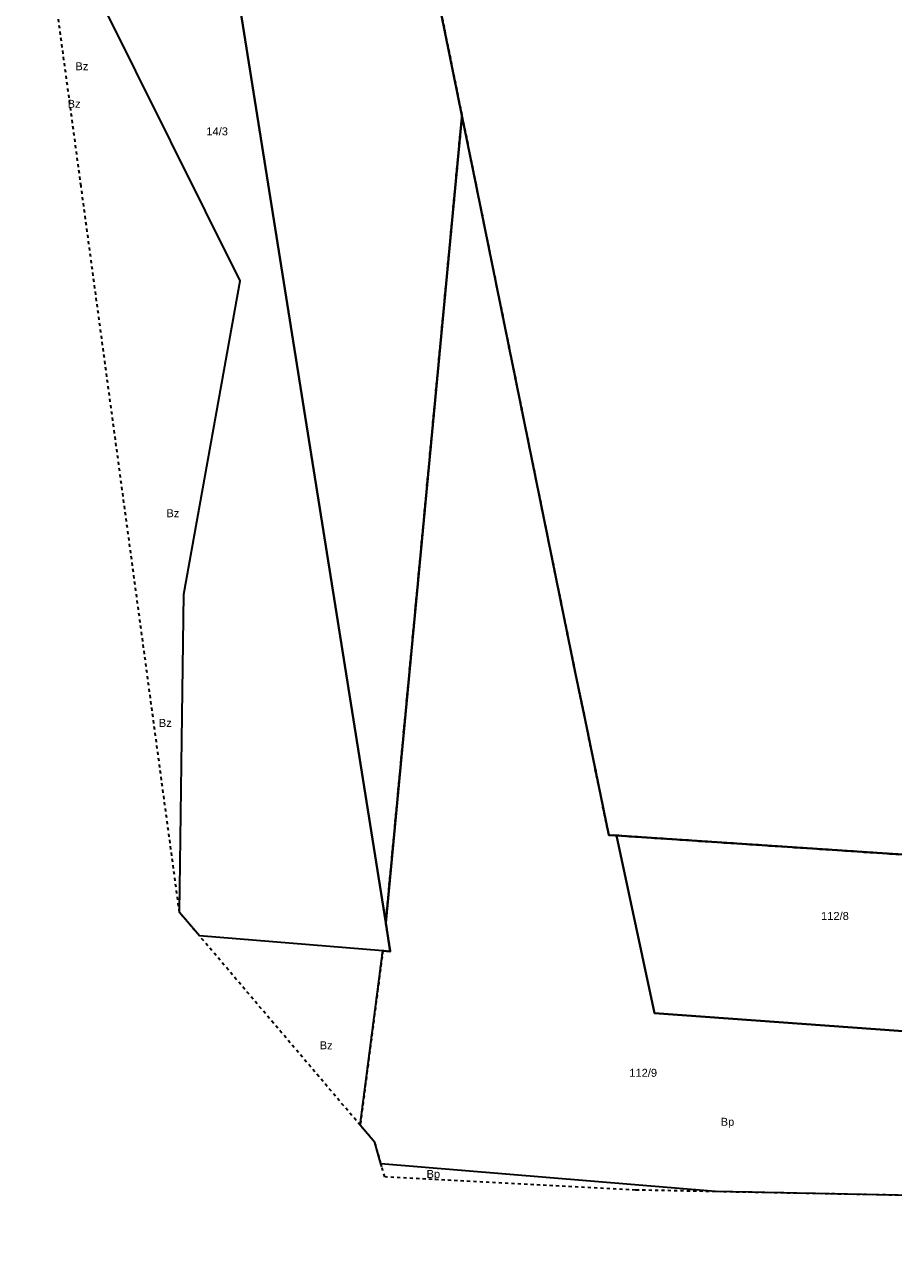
# Model space of a CAD drawing. Header units: metres. Extents: x 6603615 to 6604470, y 5739741 to 5740610.
# Tile 1 of 14: x 6603633 to 6603769, y 5739786 to 5739981. Entities that reach past the tile are written whole.
import ezdxf
from ezdxf.enums import TextEntityAlignment as Align

# ---------------------------------------------------------------- set-up
doc = ezdxf.new("R2010")
doc.units = ezdxf.units.M
doc.linetypes.add('PRZER1-1', pattern=[1, 0.5, -0.5])
doc.layers.add('_działki', color=3, linetype='Continuous', lineweight=40)
for name, color, linetype, lineweight, true_color in [('GESDZI', 7, 'Continuous', 18, 0x008000), ('GESDZI_O', 7, 'Continuous', 18, 0x008000), ('GESUZY', 7, 'Continuous', 18, 0x008000), ('GESUZY_O', 7, 'Continuous', 18, 0x008000)]:
    doc.layers.add(name, color=color, linetype=linetype, lineweight=lineweight, true_color=true_color)
doc.styles.add('Arial', font='arial.ttf')

# ---------------------------------------------------------------- blocks, each defined once
blk = doc.blocks.new('A$C8469fa7e')
at = {"layer": 'GESDZI', "color": 3, "linetype": 'Continuous', "lineweight": 30}
for points in [[(6603689.43, 5739839.59), (6603662.61, 5740008.03), (6603666.44, 5740189.31), (6603678.31, 5740304.6), (6603715.04, 5740299.44), (6603712.47, 5740266.08), (6603706.32, 5740186.39), (6603701.36, 5740122.17), (6603692.92, 5740008.31), (6603701.42, 5739966.51), (6603701.39, 5739966.18)], [(6603660.16, 5739837.52), (6603657.02, 5739841.21), (6603657.4, 5739868.36), (6603657.71, 5739891.25), (6603666.54, 5739940.48), (6603644.71, 5739984.42), (6603666.44, 5740189.31), (6603662.61, 5740008.03), (6603689.43, 5739839.59), (6603690.14, 5739835.1), (6603688.98, 5739835.2)], [(6603688.68, 5739801.72), (6603687.74, 5739805.04), (6603685.42, 5739807.77), (6603688.98, 5739835.2), (6603690.14, 5739835.1), (6603689.43, 5739839.59), (6603701.39, 5739966.18), (6603701.42, 5739966.51), (6603703.13, 5739958.06), (6603719.27, 5739878.71), (6603720.73, 5739871.73), (6603724.48, 5739853.38), (6603725.69, 5739853.31), (6603731.69, 5739825.4), (6603774.38, 5739822.29), (6603772, 5739796.72), (6603741.26, 5739797.33)], [(6603776.95, 5739849.89), (6603774.38, 5739822.29), (6603731.69, 5739825.4), (6603725.69, 5739853.31)]]:
    blk.add_lwpolyline(points, close=True, dxfattribs=at)
blk.add_lwpolyline([(6603918.87, 5739840.43), (6603844.12, 5739845.41), (6603776.95, 5739849.89), (6603725.69, 5739853.31), (6603724.48, 5739853.38), (6603720.73, 5739871.73), (6603719.27, 5739878.71), (6603703.13, 5739958.06), (6603701.42, 5739966.51), (6603692.92, 5740008.31), (6603701.36, 5740122.17), (6603702.62, 5740123.39), (6603703.24, 5740124.01), (6603705.45, 5740125.02), (6603715.21, 5740131.65), (6603718.41, 5740131.44), (6603733.38, 5740130.47), (6603751.71, 5740129.25), (6603802.42, 5740125.83), (6603812.44, 5740125.15), (6603870.28, 5740121.29), (6603907.39, 5740118.81), (6603945.5, 5740116.26)], dxfattribs=at)
at = {"layer": 'GESUZY', "color": 3, "linetype": 'PRZER1-1', "lineweight": 30}
for points in [[(6603706.32, 5740186.39), (6603703.11, 5740144.81), (6603701.36, 5740122.17), (6603692.92, 5740008.31), (6603701.42, 5739966.51), (6603701.39, 5739966.18), (6603689.43, 5739839.59), (6603690.14, 5739835.1), (6603688.98, 5739835.2), (6603685.42, 5739807.77), (6603660.16, 5739837.52), (6603657.02, 5739841.21), (6603641.55, 5739955.4), (6603634.95, 5740004.07), (6603632.7, 5740030.27), (6603632.8, 5740083.7), (6603640.98, 5740183.63)], [(6603918.87, 5739840.43), (6603844.12, 5739845.41), (6603776.95, 5739849.89), (6603725.69, 5739853.31), (6603724.48, 5739853.38), (6603720.73, 5739871.73), (6603719.27, 5739878.71), (6603703.13, 5739958.06), (6603701.42, 5739966.51), (6603692.92, 5740008.31), (6603701.36, 5740122.17), (6603702.62, 5740123.39), (6603703.24, 5740124.01), (6603705.45, 5740125.02), (6603715.21, 5740131.65), (6603718.41, 5740131.44), (6603733.38, 5740130.47), (6603751.71, 5740129.25), (6603802.42, 5740125.83), (6603812.44, 5740125.15), (6603870.28, 5740121.29), (6603907.39, 5740118.81), (6603945.5, 5740116.26)], [(6603913.67, 5739786.07), (6603839.49, 5739794.18), (6603839.15, 5739790.05), (6603772, 5739796.72), (6603741.26, 5739797.33), (6603728.67, 5739797.58), (6603689.27, 5739799.63), (6603688.82, 5739801.23), (6603688.68, 5739801.72), (6603687.74, 5739805.04), (6603685.42, 5739807.77), (6603688.98, 5739835.2), (6603690.14, 5739835.1), (6603689.43, 5739839.59), (6603701.39, 5739966.18), (6603701.42, 5739966.51), (6603703.13, 5739958.06), (6603719.27, 5739878.71), (6603720.73, 5739871.73), (6603724.48, 5739853.38), (6603725.69, 5739853.31), (6603776.95, 5739849.89), (6603844.12, 5739845.41), (6603918.87, 5739840.43)]]:
    blk.add_lwpolyline(points, dxfattribs=at)
at = {"layer": 'GESDZI_O', "color": 3, "linetype": 'Continuous', "lineweight": 30, "style": 'Arial'}
for s, p in [('14/3', (6603662.94, 5739963.38)), ('112/8', (6603760.04, 5739840.03)), ('112/9', (6603729.9, 5739815.38))]:
    blk.add_text(s, height=1.25, rotation=360, dxfattribs=at).set_placement(p, align=Align.CENTER)
at = {"layer": 'GESUZY_O', "color": 3, "linetype": 'Continuous', "lineweight": 30, "style": 'Arial'}
for s, p in [('Bz', (6603641.68, 5739973.61)), ('Bz', (6603640.45, 5739967.71)), ('Bz', (6603655.98, 5739903.35)), ('Bz', (6603654.79, 5739870.38)), ('Bz', (6603680.07, 5739819.7)), ('Bp', (6603743.15, 5739807.68)), ('Bp', (6603696.92, 5739799.48))]:
    blk.add_text(s, height=1.25, rotation=360, dxfattribs=at).set_placement(p, align=Align.CENTER)

msp = doc.modelspace()

# ---------------------------------------------------------------- block references
at = {"layer": '_działki', "color": 1}
msp.add_blockref('A$C8469fa7e', (0, 0), dxfattribs=at)

doc.saveas('drawing.dxf')
